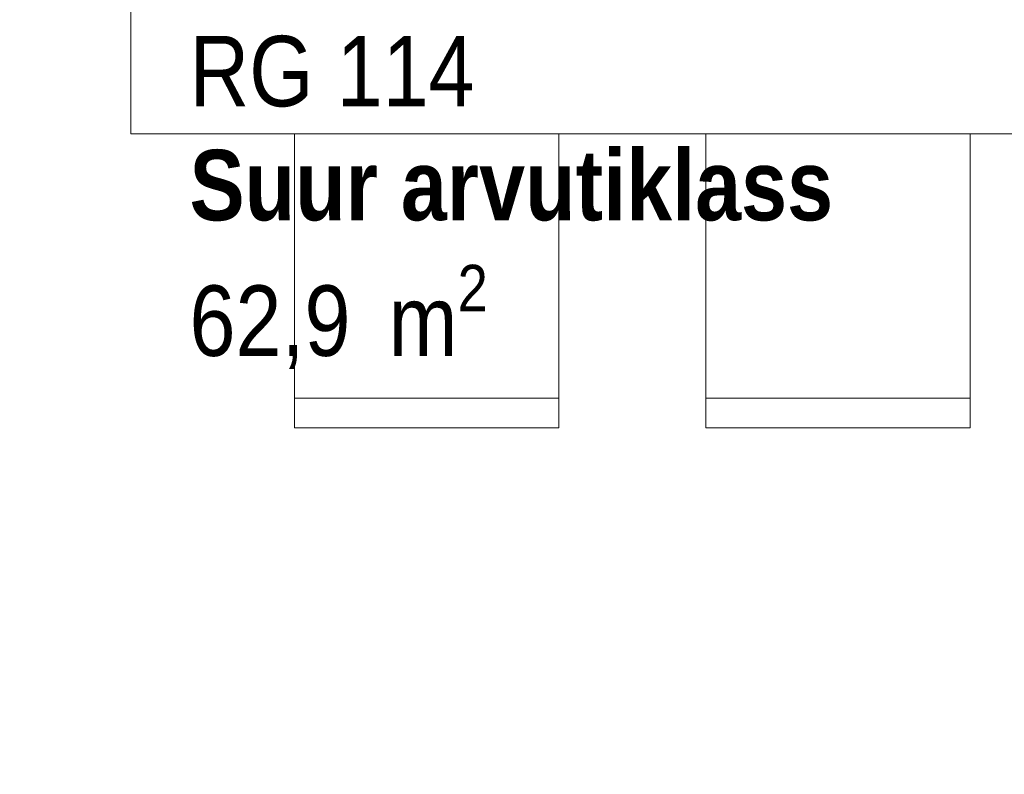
# Model space of a CAD drawing. Header units: millimetres. Extents: x 74467 to 235410, y -65 to 114857.
# Tile 89 of 256: x 86117 to 87793, y 101186 to 102470. Entities that reach past the tile are written whole.
import ezdxf

# ---------------------------------------------------------------- set-up
doc = ezdxf.new("R2010")
doc.units = ezdxf.units.MM
doc.header["$MEASUREMENT"] = 0
doc.linetypes.add('Wipeout_Contour', pattern=[1000, 0, -1000])
for name, color, linetype in [('00 Kunstikonkursi LÜ jaoks asendi 2D', 7, 'Continuous'), ('1330 Sisustus.SA', 7, 'Continuous'), ('9350 Netopind.AR', 7, 'Continuous'), ('Ruumi tekst', 7, 'Continuous')]:
    doc.layers.add(name, color=color, linetype=linetype)
doc.styles.add('GENERATED_STYLE_2', font='txt', dxfattribs={"width": 0.84})
doc.styles.add('GENERATED_STYLE_4', font='txt', dxfattribs={"width": 0.84})

# ---------------------------------------------------------------- blocks, each defined once
blk = doc.blocks.new('Chair 10 24[34]_1', base_point=(86584.8, 101775.9))
at = {"layer": '1330 Sisustus.SA', "color": 253, "linetype": 'Continuous', "lineweight": 13, "true_color": 0xa5a6a4}
blk.add_line((86584.8, 101825.9), (87034.8, 101825.9), dxfattribs=at)
at = {"layer": '1330 Sisustus.SA', "color": 253, "linetype": 'Continuous', "lineweight": 13, "true_color": 0xa5a6a4, "flags": 128}
blk.add_lwpolyline([(86584.8, 102275.9), (87034.8, 102275.9), (87034.8, 101775.9), (86584.8, 101775.9)], close=True, dxfattribs=at)
blk = doc.blocks.new('Chair 10 24[35]_1', base_point=(87284.8, 101775.9))
at = {"layer": '1330 Sisustus.SA', "color": 253, "linetype": 'Continuous', "lineweight": 13, "true_color": 0xa5a6a4}
blk.add_line((87284.8, 101825.9), (87734.8, 101825.9), dxfattribs=at)
at = {"layer": '1330 Sisustus.SA', "color": 253, "linetype": 'Continuous', "lineweight": 13, "true_color": 0xa5a6a4, "flags": 128}
blk.add_lwpolyline([(87284.8, 102275.9), (87734.8, 102275.9), (87734.8, 101775.9), (87284.8, 101775.9)], close=True, dxfattribs=at)
blk = doc.blocks.new('Suur arvutiklass_RG 114_19_1', base_point=(86306.1, 102478.4))
at = {"layer": 'Ruumi tekst', "color": 7, "lineweight": 13, "char_height": 120, "attachment_point": 1}
for s, insert, style in [('\\A1;{\\pql;\\pt0,4600;\\fArial|b0|i0|c0|p34;RG 114\\fArial|b0|i0|c0|p34;\\A1{\\H.66x;\\S^  ;}\\fArial|b0|i0|c0|p34;\\fArial|b0|i0|c0|p34;\\A1{\\H.66x;\\S^  ;}}', (86406.1, 102442.9), 'GENERATED_STYLE_4'), ('\\A1;{\\pql;\\pt0,500;\\fArial|b1|i0|c0|p34;Suur arvutiklass\\fArial|b1|i0|c0|p34;\\A1{\\H.66x;\\S^  ;}\\fArial|b1|i0|c0|p34;\\fArial|b1|i0|c0|p34;\\A1{\\H.66x;\\S^  ;}}', (86406.1, 102248.8), 'GENERATED_STYLE_2'), ('\\A1;{\\pql;\\pt0,4600;\\fArial|b0|i0|c0|p34;62,9\\fArial|b0|i0|c0|p34;\\A1{\\H.66x;\\S^  ;}\\fArial|b0|i0|c0|p34; m\\fArial|b0|i0|c0|p34;\\A1{\\H.66x;\\S2^  ;}}', (86406.1, 102053.1), 'GENERATED_STYLE_4')]:
    blk.add_mtext(s, dxfattribs=dict(at, insert=insert, style=style))
blk = doc.blocks.new('Dining Table 01 24[577]_1', base_point=(87906.1, 102875.9))
at = {"layer": '1330 Sisustus.SA', "color": 253, "linetype": 'Continuous', "lineweight": 13, "true_color": 0xa5a6a4}
for p, q in [((87906.1, 102875.9), (86306.1, 102875.9)), ((86306.1, 102875.9), (86306.1, 102275.9)), ((87906.1, 102275.9), (87906.1, 102875.9)), ((86306.1, 102275.9), (87906.1, 102275.9))]:
    blk.add_line(p, q, dxfattribs=at)
at = {"layer": '1330 Sisustus.SA', "color": 253, "linetype": 'Continuous', "lineweight": 13, "true_color": 0xa5a6a4, "flags": 128}
blk.add_lwpolyline([(87906.1, 102875.9), (86306.1, 102875.9), (86306.1, 102275.9), (87906.1, 102275.9)], close=True, dxfattribs=at)

msp = doc.modelspace()

# ---------------------------------------------------------------- block references
at = {"layer": '1330 Sisustus.SA', "color": 253, "linetype": 'Continuous', "lineweight": 13, "true_color": 0xa5a6a4}
for name, p in [('Chair 10 24[34]_1', (86584.8, 101775.9)), ('Chair 10 24[35]_1', (87284.8, 101775.9))]:
    msp.add_blockref(name, p, dxfattribs=at)

# ---------------------------------------------------------------- next in the draw order: wipeouts: each hides what was drawn before it
at = {"color": 254, "linetype": 'Wipeout_Contour', "lineweight": 0, "ltscale": 2114394.831306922}
msp.add_wipeout([(85800.3, 114798.7), (85283.2, 113762.1), (81457.7, 105547.9), (79754.2, 98873.6), (74745, 58252.1), (78841, 57691.9), (79724.5, 63897.4), (78115.9, 65420.5), (79009.9, 71803.1), (79406.1, 71747.7), (79876.3, 75104.9), (81262.8, 74910.7), (81927.7, 79472.6), (80911.9, 79614.8), (81132.4, 81189.5), (82153, 81046.5), (85252, 103464.9), (90613.8, 114702.2)], dxfattribs=at).dxf.layer = '00 Kunstikonkursi LÜ jaoks asendi 2D'

# ---------------------------------------------------------------- next in the draw order: wipeouts: each hides what was drawn before it
at = {"color": 254, "linetype": 'Wipeout_Contour', "lineweight": 0, "ltscale": 1106957.325690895}
msp.add_wipeout([(86371.6, 105811.4), (85252, 103464.9), (118693.5, 103518.1), (139774.1, 103480.6), (139783.7, 82997), (142852.8, 81554), (142830.8, 105959.2)], dxfattribs=at).dxf.layer = '00 Kunstikonkursi LÜ jaoks asendi 2D'

# ---------------------------------------------------------------- next in the draw order: block references
at = {"layer": '1330 Sisustus.SA', "color": 253, "linetype": 'Continuous', "lineweight": 13, "true_color": 0xa5a6a4}
msp.add_blockref('Dining Table 01 24[577]_1', (87906.1, 102875.9), dxfattribs=at)
at = {"layer": '9350 Netopind.AR', "color": 7, "linetype": 'Continuous', "lineweight": 13}
msp.add_blockref('Suur arvutiklass_RG 114_19_1', (86306.1, 102478.4), dxfattribs=at)

doc.saveas('drawing.dxf')
